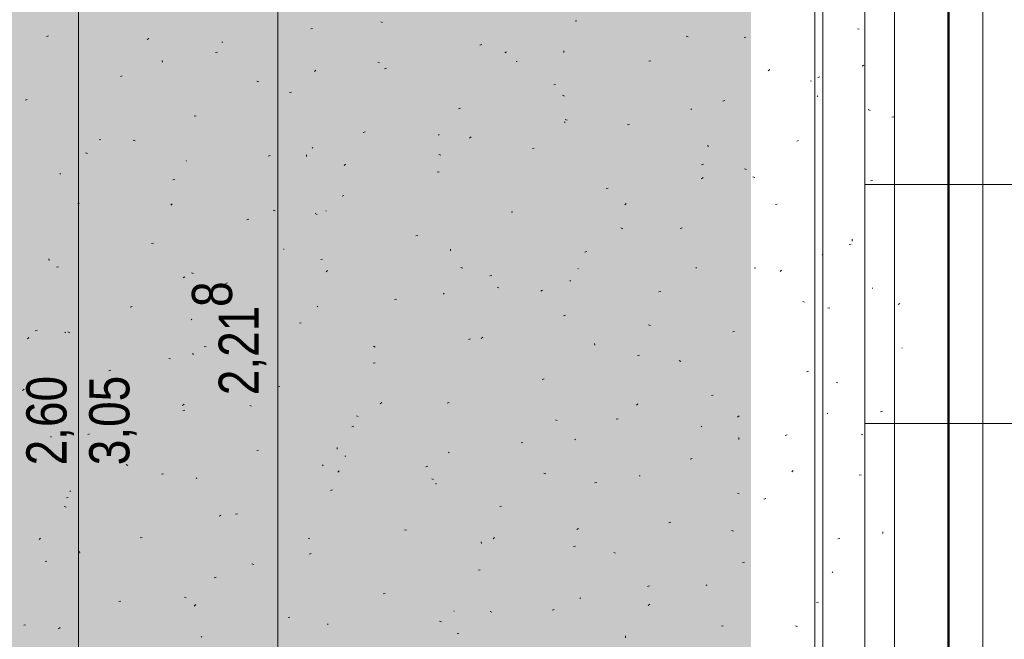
# Model space of a CAD drawing. Extents: x -620 to 300, y 62 to 1112.
# Tile 207 of 235: x -495 to -446, y 794 to 825. Entities that reach past the tile are written whole.
import ezdxf
from ezdxf.lldxf.tags import DXFTag

# ---------------------------------------------------------------- set-up
doc = ezdxf.new("R2010")
doc.units = 0
doc.layers.get('0').update_dxf_attribs({"lineweight": 13})
for name, color, linetype, lineweight, true_color in [('30 -35 Decken- 1 Konstruktion-Träger- Stahlbeton', 7, 'Continuous', 13, 0x33aa00), ('60- 61 allgemeine Ausstattung- 4 Terrassen', 9, 'Continuous', 9, 0x808080), ('70 -76 Bemaßung- 2 Allgemein', 9, 'Continuous', 5, 0x808080), ('iwb_Layout BA_Markierung', 7, 'Continuous', 9, 0xbadcdc)]:
    doc.layers.add(name, color=color, linetype=linetype, lineweight=lineweight, true_color=true_color)
doc.layers.add('70 -71 Achsen- 1 Gebäudeachsen', color=7, linetype='STRICHPUNKT2-A06CPVE5L0', lineweight=18)
doc.styles.get("Standard").update_dxf_attribs({"font": 'ARIALN.TTF'})
tags = doc.linetypes.add('grob-A06CPVE1L0', pattern=[14, 3, -8, 3]).pattern_tags.tags
tags[8:9] = [DXFTag(74, 4), DXFTag(75, 0), DXFTag(340, '0'), DXFTag(46, 0.0), DXFTag(50, 0.0), DXFTag(44, 0.0), DXFTag(45, 0.0)]
tags[6:7] = [DXFTag(74, 4), DXFTag(75, 0), DXFTag(340, '0'), DXFTag(46, 0.0), DXFTag(50, 0.0), DXFTag(44, 0.0), DXFTag(45, 0.0)]
tags[4:5] = [DXFTag(74, 4), DXFTag(75, 0), DXFTag(340, '0'), DXFTag(46, 0.0), DXFTag(50, 0.0), DXFTag(44, 0.0), DXFTag(45, 0.0)]
tags = doc.linetypes.add('STRICHPUNKT2-A06CPVE5L0', pattern=[12.7, 6.35, -3.175, 0, -3.175]).pattern_tags.tags
tags[10:11] = [DXFTag(74, 4), DXFTag(75, 0), DXFTag(340, '0'), DXFTag(46, 0.0), DXFTag(50, 0.0), DXFTag(44, 0.0), DXFTag(45, 0.0)]
tags[8:9] = [DXFTag(74, 4), DXFTag(75, 0), DXFTag(340, '0'), DXFTag(46, 0.0), DXFTag(50, 0.0), DXFTag(44, 0.0), DXFTag(45, 0.0)]
tags[6:7] = [DXFTag(74, 4), DXFTag(75, 0), DXFTag(340, '0'), DXFTag(46, 0.0), DXFTag(50, 0.0), DXFTag(44, 0.0), DXFTag(45, 0.0)]
tags[4:5] = [DXFTag(74, 4), DXFTag(75, 0), DXFTag(340, '0'), DXFTag(46, 0.0), DXFTag(50, 0.0), DXFTag(44, 0.0), DXFTag(45, 0.0)]

# ---------------------------------------------------------------- blocks, each defined once
blk = doc.blocks.new('Polygon-A06CPVDTL0')
at = {"color": 0, "linetype": 'ByBlock', "lineweight": -2, "ltscale": 0.13}
blk.add_solid([(-458.903, 86.609), (-538.631, 86.396), (-458.736, 1083.814), (-538.631, 1083.814)], dxfattribs=at)
blk = doc.blocks.new('Referenz-A06CPVE6L0')
at = {"layer": '30 -35 Decken- 1 Konstruktion-Träger- Stahlbeton', "color": 0, "linetype": 'grob-A06CPVE1L0', "lineweight": -2, "ltscale": 0.13}
for p, q in [((-455.179, 995.453), (-455.179, 778.453)), ((-451.579, 995.453), (-451.579, 778.453))]:
    blk.add_line(p, q, dxfattribs=at)
at = {"layer": '60- 61 allgemeine Ausstattung- 4 Terrassen', "color": 0, "linetype": 'grob-A06CPVE1L0', "lineweight": 50, "ltscale": 0.5}
blk.add_line((-448.879, 1006.153), (-448.879, 785.904), dxfattribs=at)
at = {"layer": '60- 61 allgemeine Ausstattung- 4 Terrassen', "color": 0}
for p, q in [((-447.159, 782.853), (-447.159, 1004.853)), ((-453.079, 999.453), (-453.079, 782.853)), ((-477.361, 824.553), (-477.27, 824.516)), ((-467.612, 824.579), (-467.517, 824.602)), ((-494.125, 823.82), (-494.029, 823.844)), ((-480.869, 824.199), (-480.773, 824.223)), ((-462.032, 823.835), (-461.941, 823.798)), ((-453.445, 824.208), (-453.351, 824.179)), ((-488.987, 823.72), (-489.067, 823.664)), ((-485.327, 823.533), (-485.283, 823.53)), ((-472.387, 823.388), (-472.292, 823.412)), ((-459.131, 823.767), (-459.036, 823.791)), ((-485.644, 823.009), (-485.548, 823.033)), ((-471.055, 823.052), (-471.136, 822.995)), ((-468.166, 823.014), (-468.175, 823.102)), ((-488.31, 822.524), (-488.319, 822.612)), ((-477.511, 822.53), (-477.417, 822.501)), ((-470.563, 822.559), (-470.519, 822.556)), ((-463.906, 822.577), (-463.811, 822.6)), ((-453.123, 822.383), (-453.204, 822.327)), ((-480.615, 822.133), (-480.687, 822.066)), ((-477.163, 822.197), (-477.067, 822.221)), ((-457.844, 822.157), (-457.916, 822.09)), ((-490.419, 821.818), (-490.323, 821.842)), ((-483.565, 821.584), (-483.474, 821.547)), ((-468.681, 821.386), (-468.586, 821.41)), ((-455.799, 821.585), (-455.755, 821.582)), ((-455.425, 821.765), (-455.33, 821.789)), ((-481.938, 821.007), (-481.842, 821.031)), ((-468.236, 820.866), (-468.144, 820.829)), ((-495.194, 820.628), (-495.098, 820.652)), ((-460.2, 820.575), (-460.105, 820.598)), ((-455.437, 820.806), (-455.47, 820.842)), ((-473.457, 820.195), (-473.361, 820.219)), ((-461.768, 820.156), (-461.801, 820.193)), ((-452.906, 820.148), (-452.815, 820.111)), ((-486.713, 819.816), (-486.617, 819.84)), ((-468.1, 819.507), (-468.133, 819.543)), ((-468.099, 819.653), (-468.005, 819.624)), ((-464.975, 819.384), (-464.88, 819.408)), ((-451.719, 819.763), (-451.624, 819.787)), ((-478.232, 819.005), (-478.136, 819.029)), ((-474.431, 818.858), (-474.464, 818.894)), ((-491.488, 818.626), (-491.392, 818.65)), ((-489.769, 818.615), (-489.678, 818.578)), ((-472.829, 818.788), (-472.901, 818.721)), ((-456.494, 818.573), (-456.399, 818.596)), ((-492.165, 817.975), (-492.071, 817.946)), ((-480.762, 818.208), (-480.795, 818.245)), ((-469.751, 818.193), (-469.655, 818.217)), ((-460.937, 818.283), (-460.946, 818.372)), ((-487.093, 817.559), (-487.126, 817.595)), ((-483.007, 817.814), (-482.911, 817.838)), ((-481.081, 817.793), (-481.09, 817.881)), ((-479.118, 817.406), (-479.198, 817.35)), ((-474.439, 817.897), (-474.348, 817.86)), ((-461.269, 817.382), (-461.174, 817.406)), ((-493.424, 816.91), (-493.457, 816.946)), ((-474.526, 817.003), (-474.43, 817.027)), ((-459.11, 817.179), (-459.018, 817.142)), ((-487.782, 816.624), (-487.686, 816.648)), ((-461.186, 816.738), (-461.266, 816.681)), ((-458.687, 816.775), (-458.592, 816.746)), ((-452.788, 816.571), (-452.693, 816.594)), ((-466.045, 816.191), (-465.949, 816.215)), ((-453.079, 816.394), (-133.979, 816.394)), ((-492.557, 815.433), (-492.461, 815.457)), ((-479.301, 815.812), (-479.205, 815.836)), ((-465.042, 815.444), (-465.114, 815.377)), ((-487.814, 815.42), (-487.886, 815.353)), ((-482.753, 815.097), (-482.659, 815.068)), ((-480.117, 815.088), (-480.1, 815.047)), ((-470.82, 815.001), (-470.724, 815.025)), ((-457.563, 815.38), (-457.468, 815.404)), ((-484.076, 814.622), (-483.98, 814.646)), ((-480.643, 814.928), (-480.552, 814.891)), ((-465.313, 814.21), (-465.222, 814.173)), ((-462.339, 814.189), (-462.243, 814.213)), ((-488.851, 813.431), (-488.755, 813.455)), ((-475.595, 813.81), (-475.499, 813.834)), ((-453.707, 813.553), (-453.717, 813.641)), ((-482.243, 813.143), (-482.198, 813.14)), ((-473.852, 813.062), (-473.861, 813.15)), ((-467.114, 812.999), (-467.018, 813.023)), ((-453.858, 813.378), (-453.762, 813.402)), ((-493.996, 812.572), (-494.005, 812.66)), ((-480.37, 812.62), (-480.274, 812.644)), ((-455.183, 812.842), (-455.215, 812.878)), ((-493.626, 812.241), (-493.53, 812.264)), ((-480.027, 812.076), (-480.099, 812.009)), ((-473.341, 812.219), (-473.246, 812.19)), ((-467.479, 812.169), (-467.435, 812.166)), ((-461.514, 812.192), (-461.547, 812.229)), ((-458.633, 812.187), (-458.537, 812.211)), ((-457.256, 812.1), (-457.328, 812.033)), ((-487.18, 811.761), (-487.261, 811.704)), ((-486.847, 811.959), (-486.755, 811.923)), ((-471.889, 811.808), (-471.793, 811.832)), ((-467.845, 811.543), (-467.878, 811.58)), ((-485.145, 811.429), (-485.049, 811.453)), ((-471.517, 811.241), (-471.426, 811.204)), ((-469.248, 811.092), (-469.329, 811.036)), ((-463.408, 810.997), (-463.312, 811.021)), ((-452.715, 811.195), (-452.671, 811.192)), ((-476.664, 810.618), (-476.568, 810.642)), ((-474.176, 810.894), (-474.209, 810.93)), ((-456.188, 810.523), (-456.096, 810.486)), ((-489.92, 810.239), (-489.824, 810.262)), ((-480.507, 810.244), (-480.54, 810.281)), ((-454.927, 810.185), (-454.831, 810.209)), ((-451.317, 810.424), (-451.397, 810.368)), ((-486.838, 809.595), (-486.871, 809.632)), ((-468.183, 809.806), (-468.087, 809.83)), ((-494.695, 809.048), (-494.6, 809.072)), ((-481.439, 809.427), (-481.343, 809.451)), ((-463.928, 809.341), (-463.834, 809.313)), ((-459.702, 808.995), (-459.606, 809.019)), ((-495.012, 808.708), (-495.084, 808.64)), ((-493.17, 808.946), (-493.202, 808.982)), ((-493.051, 808.991), (-492.959, 808.954)), ((-472.958, 808.616), (-472.862, 808.64)), ((-472.241, 808.732), (-472.313, 808.665)), ((-486.214, 808.237), (-486.118, 808.26)), ((-477.721, 808.272), (-477.63, 808.236)), ((-466.622, 808.331), (-466.632, 808.42)), ((-451.221, 808.183), (-451.194, 808.19)), ((-487.995, 807.663), (-487.901, 807.635)), ((-486.767, 807.841), (-486.776, 807.929)), ((-464.477, 807.804), (-464.381, 807.828)), ((-462.391, 807.554), (-462.3, 807.517)), ((-490.989, 807.046), (-490.894, 807.07)), ((-477.733, 807.425), (-477.637, 807.449)), ((-469.252, 806.614), (-469.156, 806.638)), ((-455.996, 806.993), (-455.9, 807.017)), ((-495.243, 806.115), (-495.323, 806.059)), ((-482.508, 806.235), (-482.412, 806.258)), ((-454.516, 806.464), (-454.422, 806.435)), ((-460.771, 805.802), (-460.675, 805.826)), ((-487.226, 805.363), (-487.298, 805.296)), ((-487.283, 805.044), (-487.188, 805.068)), ((-483.925, 805.304), (-483.833, 805.267)), ((-477.311, 805.447), (-477.391, 805.391)), ((-474.027, 805.423), (-473.931, 805.447)), ((-464.454, 805.387), (-464.526, 805.32)), ((-478.582, 804.786), (-478.488, 804.757)), ((-468.595, 804.585), (-468.504, 804.548)), ((-465.546, 804.612), (-465.45, 804.636)), ((-459.379, 804.779), (-459.46, 804.722)), ((-454.928, 804.878), (-454.961, 804.915)), ((-452.29, 804.991), (-452.194, 805.015)), ((-478.802, 804.233), (-478.706, 804.256)), ((-461.259, 804.229), (-461.292, 804.265)), ((-453.079, 804.394), (-133.979, 804.394)), ((-493.922, 803.728), (-493.878, 803.725)), ((-492.058, 803.853), (-491.963, 803.877)), ((-467.59, 803.579), (-467.623, 803.616)), ((-459.393, 803.601), (-459.403, 803.689)), ((-457.065, 803.8), (-456.969, 803.824)), ((-453.266, 803.867), (-453.174, 803.83)), ((-479.537, 803.11), (-479.547, 803.198)), ((-470.321, 803.421), (-470.225, 803.445)), ((-483.577, 803.042), (-483.482, 803.066)), ((-479.158, 802.754), (-479.114, 802.751)), ((-473.921, 802.93), (-473.954, 802.967)), ((-461.84, 802.61), (-461.744, 802.634)), ((-490.128, 802.335), (-490.037, 802.298)), ((-480.252, 802.281), (-480.285, 802.317)), ((-475.096, 802.231), (-475, 802.254)), ((-488.352, 801.851), (-488.257, 801.875)), ((-486.584, 801.631), (-486.617, 801.668)), ((-479.439, 802.019), (-479.511, 801.952)), ((-474.799, 801.617), (-474.708, 801.58)), ((-469.17, 801.908), (-469.076, 801.879)), ((-464.394, 801.78), (-464.35, 801.777)), ((-456.668, 802.043), (-456.74, 801.976)), ((-453.359, 801.798), (-453.263, 801.822)), ((-474.586, 801.4), (-474.57, 801.359)), ((-466.615, 801.419), (-466.519, 801.443)), ((-493.127, 800.661), (-493.032, 800.685)), ((-492.915, 800.982), (-492.948, 801.019)), ((-479.871, 801.04), (-479.776, 801.064)), ((-459.469, 800.898), (-459.378, 800.861)), ((-458.134, 800.608), (-458.038, 800.632)), ((-493.236, 800.23), (-493.142, 800.201)), ((-471.39, 800.229), (-471.294, 800.252)), ((-485.373, 799.802), (-485.454, 799.745)), ((-484.646, 799.849), (-484.551, 799.873)), ((-467.442, 799.133), (-467.522, 799.077)), ((-462.909, 799.417), (-462.813, 799.441)), ((-494.424, 798.651), (-494.496, 798.584)), ((-489.421, 798.659), (-489.326, 798.683)), ((-481.003, 798.648), (-480.911, 798.611)), ((-476.165, 799.038), (-476.07, 799.062)), ((-471.653, 798.675), (-471.725, 798.608)), ((-459.757, 799.03), (-459.663, 799.002)), ((-452.164, 798.87), (-452.174, 798.958)), ((-472.308, 798.379), (-472.318, 798.467)), ((-467.684, 798.227), (-467.588, 798.25)), ((-454.428, 798.606), (-454.332, 798.63)), ((-492.452, 797.889), (-492.462, 797.977)), ((-480.94, 797.848), (-480.845, 797.871)), ((-465.673, 797.93), (-465.582, 797.893)), ((-494.196, 797.468), (-494.101, 797.492)), ((-483.824, 797.352), (-483.73, 797.324)), ((-459.203, 797.415), (-459.107, 797.439)), ((-485.715, 796.657), (-485.62, 796.681)), ((-472.459, 797.036), (-472.364, 797.06)), ((-454.673, 796.914), (-454.706, 796.951)), ((-463.978, 796.225), (-463.882, 796.248)), ((-461.004, 796.265), (-461.037, 796.302)), ((-487.206, 795.679), (-487.115, 795.642)), ((-477.234, 795.846), (-477.139, 795.869)), ((-490.49, 795.466), (-490.395, 795.49)), ((-486.637, 795.307), (-486.709, 795.239)), ((-467.335, 795.616), (-467.368, 795.652)), ((-463.866, 795.331), (-463.938, 795.264)), ((-455.497, 795.413), (-455.401, 795.437)), ((-473.667, 794.966), (-473.699, 795.003)), ((-471.877, 794.961), (-471.786, 794.924)), ((-468.753, 795.034), (-468.658, 795.058)), ((-495.265, 794.276), (-495.17, 794.3)), ((-482.009, 794.655), (-481.914, 794.679)), ((-479.998, 794.317), (-480.031, 794.353)), ((-474.411, 794.475), (-474.317, 794.446)), ((-460.272, 794.223), (-460.176, 794.246)), ((-456.547, 794.242), (-456.456, 794.206)), ((-493.436, 794.156), (-493.517, 794.1)), ((-486.329, 793.668), (-486.362, 793.704)), ((-473.528, 793.844), (-473.433, 793.867)), ((-465.079, 793.649), (-465.088, 793.737))]:
    blk.add_line(p, q, dxfattribs=at)
at = {"layer": '70 -71 Achsen- 1 Gebäudeachsen', "color": 0, "linetype": 'STRICHPUNKT2-A06CPVE5L0', "ltscale": 0.18}
blk.add_line((-455.579, 1084.393), (-455.579, 84.953), dxfattribs=at)
at = {"layer": '70 -76 Bemaßung- 2 Allgemein', "color": 0, "linetype": 'Continuous', "ltscale": 0.13}
for p, q in [((-492.519, 779.514), (-492.519, 829.393)), ((-482.519, 787.454), (-482.519, 829.693))]:
    blk.add_line(p, q, dxfattribs=at)
at = {"layer": '70 -76 Bemaßung- 2 Allgemein', "color": 0, "linetype": 'Continuous', "ltscale": 0.13, "char_height": 2.01377, "attachment_point": 1, "rotation": 90}
for s, insert in [('{\\fArial Narrow;8}', (-486.829, 810.244)), ('{\\fArial Narrow;2,21}', (-485.487, 805.818)), ('{\\fArial Narrow;2,60}', (-495.134, 802.295)), ('{\\fArial Narrow;3,05}', (-491.981, 802.303))]:
    blk.add_mtext(s, dxfattribs=dict(at, insert=insert))

msp = doc.modelspace()

# ---------------------------------------------------------------- block references
at = {"color": 8, "lineweight": 13, "ltscale": 0.13, "true_color": 0x808080}
msp.add_blockref('Referenz-A06CPVE6L0', (0, 0), dxfattribs=at)
at = {"layer": 'iwb_Layout BA_Markierung', "ltscale": 0.13}
msp.add_blockref('Polygon-A06CPVDTL0', (0, 0), dxfattribs=at)

doc.saveas('drawing.dxf')
